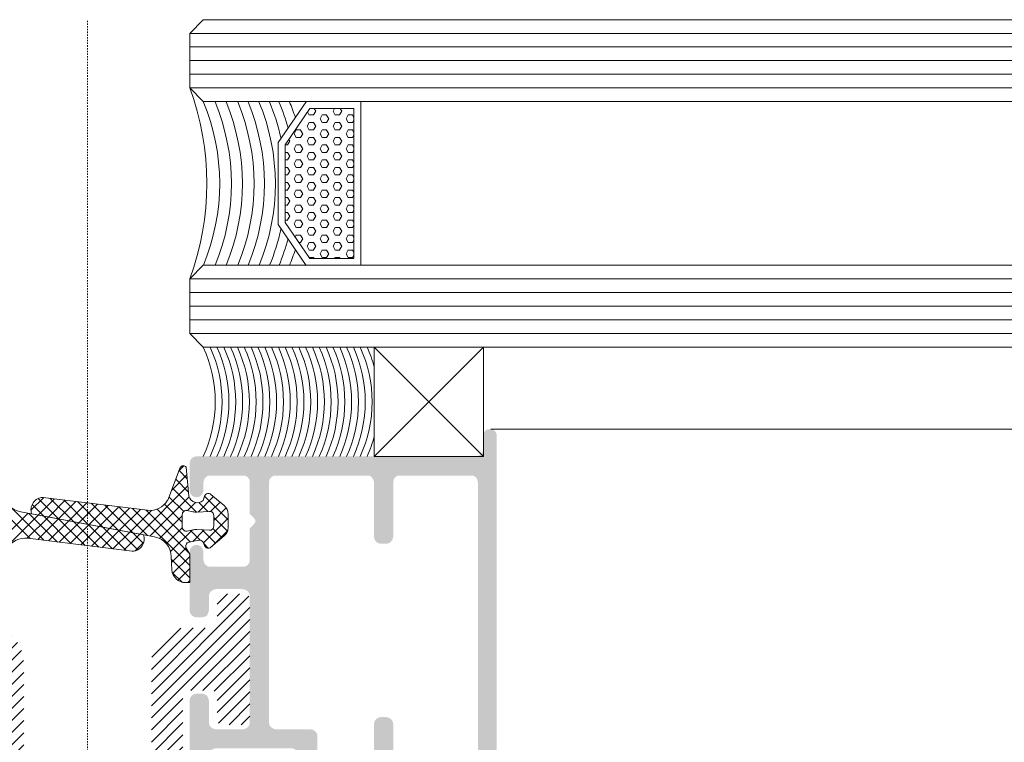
# Model space of a CAD drawing. Header units: millimetres. Extents: x -226731 to 126254, y -16359 to 60195.
# Tile 192 of 256: x -152877 to -152805, y 20926 to 20979. Entities that reach past the tile are written whole.
import ezdxf

# ---------------------------------------------------------------- set-up
doc = ezdxf.new("R2010")
doc.units = ezdxf.units.MM
doc.header["$LTSCALE"] = 0.1
doc.header["$MEASUREMENT"] = 0
doc.linetypes.add('CENTER', pattern=[2, 1.25, -0.25, 0.25, -0.25])
for name, color, linetype, lineweight in [('2_Centerline', 1, 'CENTER', 15), ('3_Hatch', 8, 'Continuous', 0), ('4. Glass', 140, 'Continuous', 15)]:
    doc.layers.add(name, color=color, linetype=linetype, lineweight=lineweight)

# ---------------------------------------------------------------- blocks, each defined once
blk = doc.blocks.new('*U426')
at = {"layer": '3_Hatch'}
h = blk.add_hatch(color=8, dxfattribs=at)
h.dxf.hatch_style = 1
h.paths.add_polyline_path([(-28.61, 57.993), (-28.61, 92.527), (-28.573, 92.711), (-28.464, 92.875), (-28.28, 92.985), (-28.098, 93.022), (-22.902, 93.022), (-22.701, 92.985), (-22.537, 92.875), (-22.445, 92.711), (-22.409, 92.527), (-22.409, 57.993), (-22.445, 57.828), (-22.537, 57.645), (-22.701, 57.535), (-22.902, 57.517), (-28.098, 57.517), (-28.28, 57.535), (-28.464, 57.645), (-28.573, 57.828)], flags=16)
h.paths.add_polyline_path([(-22.354, 38.091), (-22.409, 37.89), (-22.409, 33.903), (-22.445, 33.702), (-22.537, 33.537), (-22.701, 33.427), (-22.902, 33.408), (-28.098, 33.408), (-28.28, 33.427), (-28.464, 33.537), (-28.573, 33.702), (-28.61, 33.903), (-28.61, 55.596), (-28.573, 55.797), (-28.464, 55.962), (-28.28, 56.072), (-28.098, 56.108), (-22.902, 56.108), (-22.701, 56.072), (-22.537, 55.962), (-22.445, 55.797), (-22.409, 55.596), (-22.409, 51.609), (-22.354, 51.408), (-22.244, 51.261), (-22.097, 51.152), (-21.896, 51.115), (-21.494, 51.115), (-21.311, 51.152), (-21.146, 51.261), (-21.037, 51.408), (-21, 51.609), (-21, 55.596), (-20.945, 55.797), (-20.835, 55.962), (-20.689, 56.072), (-20.488, 56.108), (-17.36, 56.108), (-17.159, 56.072), (-16.976, 55.962), (-16.867, 55.797), (-16.848, 55.596), (-16.848, 52.505), (-16.812, 52.322), (-16.702, 52.157), (-16.537, 52.048), (-16.354, 52.011), (-13.793, 52.011), (-13.61, 51.956), (-13.446, 51.846), (-13.336, 51.7), (-13.299, 51.499), (-13.299, 33.903), (-13.336, 33.702), (-13.446, 33.537), (-13.61, 33.427), (-13.793, 33.408), (-20.488, 33.408), (-20.689, 33.427), (-20.835, 33.537), (-20.945, 33.702), (-21, 33.903), (-21, 37.89), (-21.037, 38.091), (-21.146, 38.256), (-21.311, 38.366), (-21.494, 38.403), (-21.896, 38.403), (-22.097, 38.366), (-22.244, 38.256)], flags=16)
h.paths.add_polyline_path([(-11.891, 36.226), (-12.202, 36.537), (-12.293, 36.664), (-12.293, 36.829), (-12.202, 36.957), (-11.891, 37.268), (-11.891, 39.591), (-11.854, 39.792), (-11.745, 39.957), (-11.58, 40.067), (-11.379, 40.086), (-9.001, 40.086), (-8.8, 40.067), (-8.654, 39.957), (-8.544, 39.792), (-8.489, 39.591), (-8.489, 38.987), (-8.415, 38.75), (-8.36, 38.676), (-8.306, 38.604), (-8.233, 38.567), (-8.159, 38.53), (-8.086, 38.494), (-7.995, 38.494), (-7.921, 38.494), (-7.849, 38.512), (-7.775, 38.549), (-7.702, 38.585), (-7.648, 38.64), (-7.593, 38.695), (-7.538, 38.769), (-7.5, 38.86), (-7.483, 38.987), (-7.483, 43.304), (-7.519, 43.487), (-7.629, 43.652), (-7.794, 43.762), (-7.995, 43.798), (-8.379, 43.798), (-8.58, 43.762), (-8.762, 43.652), (-8.836, 43.487), (-8.891, 43.304), (-8.891, 42.244), (-8.927, 42.061), (-9.037, 41.896), (-9.202, 41.786), (-9.385, 41.731), (-11.379, 41.731), (-11.58, 41.786), (-11.745, 41.896), (-11.854, 42.061), (-11.891, 42.244), (-11.891, 51.499), (-11.854, 51.7), (-11.745, 51.846), (-11.58, 51.956), (-11.379, 52.011), (-9.385, 52.011), (-9.202, 51.956), (-9.037, 51.846), (-8.927, 51.7), (-8.891, 51.499), (-8.891, 49.908), (-8.836, 49.707), (-8.762, 49.542), (-8.58, 49.432), (-8.379, 49.396), (-7.995, 49.396), (-7.794, 49.432), (-7.629, 49.542), (-7.519, 49.707), (-7.483, 49.908), (-7.483, 57.006), (-7.519, 57.207), (-7.629, 57.353), (-7.794, 57.463), (-7.995, 57.517), (-9.916, 57.517), (-10.117, 57.463), (-10.263, 57.353), (-10.373, 57.207), (-10.428, 57.006), (-10.373, 56.804), (-10.263, 56.657), (-10.117, 56.548), (-9.916, 56.511), (-9.385, 56.511), (-9.202, 56.456), (-9.037, 56.347), (-8.927, 56.2), (-8.891, 55.999), (-8.891, 53.914), (-8.927, 53.713), (-9.037, 53.548), (-9.202, 53.438), (-9.385, 53.402), (-14.945, 53.402), (-15.146, 53.438), (-15.294, 53.548), (-15.402, 53.713), (-15.44, 53.914), (-15.44, 55.999), (-15.402, 56.2), (-15.294, 56.347), (-15.146, 56.456), (-14.945, 56.511), (-14.36, 56.511), (-14.25, 56.548), (-14.159, 56.584), (-14.068, 56.639), (-14.013, 56.712), (-13.958, 56.786), (-13.939, 56.877), (-13.922, 56.968), (-13.922, 57.059), (-13.939, 57.133), (-13.958, 57.224), (-14.013, 57.298), (-14.068, 57.371), (-14.159, 57.425), (-14.25, 57.48), (-14.415, 57.517), (-20.488, 57.517), (-20.689, 57.535), (-20.835, 57.645), (-20.945, 57.828), (-21, 57.993), (-21, 92.527), (-20.945, 92.711), (-20.835, 92.875), (-20.689, 92.985), (-20.488, 93.022), (-16.501, 93.022), (-16.299, 93.058), (-16.153, 93.168), (-16.043, 93.351), (-15.988, 93.516), (-15.988, 93.918), (-16.043, 94.119), (-16.153, 94.284), (-16.299, 94.393), (-16.501, 94.412), (-29.506, 94.412), (-29.688, 94.393), (-29.853, 94.284), (-29.963, 94.119), (-29.999, 93.918), (-29.999, 30.482), (-29.963, 30.299), (-29.853, 30.134), (-29.688, 30.024), (-29.506, 30.007), (-29.305, 30.024), (-29.14, 30.134), (-29.049, 30.299), (-29.012, 30.482), (-29.012, 31.488), (-28.957, 31.689), (-28.847, 31.835), (-28.701, 31.945), (-28.5, 32), (-7.995, 32), (-7.794, 32.036), (-7.629, 32.146), (-7.519, 32.311), (-7.483, 32.494), (-7.483, 34.506), (-7.519, 34.689), (-7.629, 34.854), (-7.794, 34.964), (-7.995, 35), (-8.178, 34.964), (-8.342, 34.854), (-8.452, 34.689), (-8.489, 34.506), (-8.489, 33.903), (-8.544, 33.702), (-8.654, 33.537), (-8.8, 33.427), (-9.001, 33.408), (-11.379, 33.408), (-11.58, 33.427), (-11.745, 33.537), (-11.854, 33.702), (-11.891, 33.903)])
h = blk.add_hatch(dxfattribs=at)
h.set_pattern_fill('ANSI31', color=8, scale=5)
h.set_pattern_definition([(45, (-26191.7542, -15010.3187), (-0.441941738, 0.441941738), [])])
h.paths.add_polyline_path([(-9.495, 44.174), (-9.477, 44.32), (-9.385, 44.466), (-9.258, 44.54), (-9.111, 44.576), (-7.191, 44.576), (-7.063, 44.576), (-6.807, 44.595), (-6.569, 44.65), (-6.332, 44.722), (-6.112, 44.814), (-5.892, 44.924), (-5.691, 45.07), (-5.508, 45.216), (-5.344, 45.381), (-5.197, 45.582), (-5.051, 45.764), (-4.941, 45.984), (-4.85, 46.204), (-4.776, 46.442), (-4.722, 46.679), (-4.704, 46.935), (-4.685, 47.064), (-4.685, 59.372), (-4.668, 59.537), (-4.575, 59.664), (-4.448, 59.755), (-4.302, 59.774), (6.873, 59.774), (7.019, 59.81), (7.147, 59.901), (7.221, 60.03), (7.257, 60.195), (7.257, 62.389), (7.221, 62.535), (7.147, 62.664), (7.019, 62.755), (6.873, 62.773), (-6.605, 62.773), (-6.752, 62.755), (-6.88, 62.664), (-6.971, 62.535), (-6.99, 62.389), (-6.99, 49.569), (-7.026, 49.422), (-7.1, 49.276), (-7.246, 49.204), (-7.392, 49.166), (-9.111, 49.166), (-9.258, 49.204), (-9.385, 49.276), (-9.477, 49.422), (-9.495, 49.569), (-9.495, 51.288), (-9.514, 51.435), (-9.605, 51.562), (-9.733, 51.654), (-9.897, 51.672), (-11.489, 51.672), (-11.654, 51.654), (-11.781, 51.562), (-11.872, 51.435), (-11.891, 51.288), (-11.891, 42.455), (-11.872, 42.309), (-11.781, 42.199), (-11.654, 42.108), (-11.489, 42.07), (-9.897, 42.07), (-9.733, 42.108), (-9.605, 42.199), (-9.514, 42.309), (-9.495, 42.455)])
h = blk.add_hatch(dxfattribs=at)
h.set_pattern_fill('ANSI31', color=8, scale=5)
h.set_pattern_definition([(45, (-26191.7542, -14950.54475), (-0.441941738, 0.441941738), [])])
h.paths.add_polyline_path([(9.477, 44.32), (9.495, 44.174), (9.495, 42.455), (9.514, 42.309), (9.605, 42.199), (9.733, 42.108), (9.897, 42.07), (11.489, 42.07), (11.654, 42.108), (11.781, 42.199), (11.872, 42.309), (11.891, 42.455), (11.891, 51.288), (11.872, 51.435), (11.781, 51.562), (11.654, 51.654), (11.489, 51.672), (9.897, 51.672), (9.733, 51.654), (9.605, 51.562), (9.514, 51.435), (9.495, 51.288), (9.495, 49.569), (9.477, 49.422), (9.385, 49.276), (9.258, 49.204), (9.111, 49.166), (7.392, 49.166), (7.246, 49.204), (7.1, 49.276), (7.026, 49.422), (6.99, 49.569), (6.99, 62.389), (6.971, 62.535), (6.88, 62.664), (6.752, 62.755), (6.605, 62.773), (-6.873, 62.773), (-7.019, 62.755), (-7.147, 62.664), (-7.221, 62.535), (-7.257, 62.389), (-7.257, 60.195), (-7.221, 60.03), (-7.147, 59.901), (-7.019, 59.81), (-6.873, 59.774), (4.302, 59.774), (4.448, 59.755), (4.575, 59.664), (4.668, 59.537), (4.685, 59.372), (4.685, 47.064), (4.704, 46.935), (4.722, 46.679), (4.776, 46.442), (4.85, 46.204), (4.941, 45.984), (5.051, 45.764), (5.197, 45.582), (5.344, 45.381), (5.508, 45.216), (5.691, 45.07), (5.892, 44.924), (6.112, 44.814), (6.332, 44.722), (6.569, 44.65), (6.807, 44.595), (7.063, 44.576), (7.191, 44.576), (9.111, 44.576), (9.258, 44.54), (9.385, 44.466)])
at = {"layer": '2_Centerline', "color": 8, "ltscale": 0.25}
blk.add_line((0, 230.777), (0, 0), dxfattribs=at)
at = {"layer": '3_Hatch', "color": 8, "linetype": 'Continuous'}
for p, q in [((-7.483, 41.11), (-7.336, 41.257)), ((-6.209, 40.506), (-6.929, 41.226)), ((-7.483, 40.226), (-6.621, 41.088)), ((-6.14, 39.552), (-7.483, 40.896)), ((-7.483, 39.342), (-6.235, 40.59)), ((-3.289, 35.818), (-7.483, 40.012)), ((-7.225, 38.716), (-6.152, 39.789)), ((3.625, 36.308), (7.298, 39.981)), ((-4.297, 35.942), (-7.428, 39.073)), ((4.37, 36.169), (7.372, 39.171)), ((-10.305, 36.52), (-8.489, 38.336)), ((-10.278, 37.431), (-9.097, 38.612)), ((-8.394, 37.388), (-9.381, 38.374)), ((-8.51, 38.387), (-8.85, 38.727)), ((-7.654, 37.403), (-6.078, 38.979)), ((-5.105, 35.866), (-7.513, 38.274)), ((-6.941, 37.233), (-5.775, 38.398)), ((-4.124, 38.282), (-3.481, 38.925)), ((-3.296, 37.593), (-4.089, 38.386)), ((-3.83, 37.692), (-2.645, 38.877)), ((-2.211, 37.392), (-3.671, 38.851)), ((-3.084, 37.554), (-1.858, 38.78)), ((-1.126, 37.19), (-2.836, 38.901)), ((-2.339, 37.415), (-1.071, 38.683)), ((-0.04, 36.988), (-1.828, 38.776)), ((-1.593, 37.277), (-0.285, 38.586)), ((-0.848, 37.138), (0.502, 38.488)), ((1.045, 36.787), (-0.819, 38.652)), ((-0.102, 37), (1.289, 38.391)), ((2.131, 36.585), (0.189, 38.527)), ((0.643, 36.862), (2.076, 38.294)), ((3.216, 36.384), (1.197, 38.403)), ((4.302, 36.182), (2.206, 38.278)), ((-9.187, 37.297), (-9.861, 37.971)), ((-8.545, 37.396), (-7.709, 38.232)), ((-7.548, 37.426), (-8.26, 38.138)), ((-7.441, 34.964), (-4.575, 37.831)), ((-7.357, 34.164), (-3.83, 37.692)), ((-6.937, 36.353), (-5.277, 38.013)), ((-4.677, 35.961), (-3.084, 37.554)), ((-2.28, 35.693), (-4.382, 37.795)), ((-1.272, 35.569), (-3.296, 37.593)), ((1.388, 36.723), (2.862, 38.197)), ((2.134, 36.585), (3.649, 38.1)), ((2.879, 36.446), (4.436, 38.003)), ((7.483, 33.885), (3.214, 38.154)), ((7.221, 35.031), (4.223, 38.029)), ((-9.247, 36.473), (-10.261, 37.487)), ((-3.865, 35.889), (-2.339, 37.415)), ((-3.079, 35.792), (-1.593, 37.277)), ((-2.292, 35.695), (-0.848, 37.138)), ((-0.263, 35.444), (-2.211, 37.392)), ((-1.505, 35.597), (-0.102, 37)), ((0.745, 35.32), (-1.126, 37.19)), ((-0.718, 35.5), (0.643, 36.862)), ((1.753, 35.195), (-0.04, 36.988)), ((-8.572, 34.913), (-10.305, 36.647)), ((-10.166, 35.775), (-9.247, 36.694)), ((-5.639, 35.517), (-6.937, 36.814)), ((0.068, 35.403), (1.388, 36.723)), ((0.855, 35.306), (2.134, 36.585)), ((2.762, 35.07), (1.045, 36.787)), ((1.642, 35.209), (2.879, 36.446)), ((3.627, 35.089), (2.131, 36.585)), ((2.429, 35.112), (3.625, 36.308)), ((4.07, 35.53), (3.216, 36.384)), ((-9.707, 35.351), (-9.015, 36.042)), ((-9.226, 34.948), (-8.093, 36.08)), ((-8.161, 35.387), (-8.815, 36.041)), ((-6.211, 34.321), (-7.977, 36.086)), ((-7.907, 35.383), (-7.314, 35.976)), ((-5.966, 34.96), (-7.044, 36.037)), ((3.215, 35.014), (4.152, 35.951)), ((-6.456, 33.682), (-7.4, 34.625)), ((-7.283, 33.355), (-6.145, 34.493)), ((-6.701, 33.042), (-7.31, 33.652)), ((-7.057, 32.697), (-6.694, 33.06)), ((-19.526, 17.256, 0.02), (-19.427, 17.427, 0.02)), ((-19.114, 17.43, 0.02), (-19.432, 17.43, 0.02)), ((-18.95, 17.158, 0.02), (-19.109, 17.433, 0.02)), ((-18.474, 17.433, 0.02), (-18.519, 17.512, 0.02)), ((-18.162, 17.43, 0.02), (-18.479, 17.43, 0.02)), ((-18.157, 17.427, 0.02), (-18.108, 17.512, 0.02)), ((-17.68, 17.152, 0.02), (-17.522, 17.427, 0.02)), ((-17.209, 17.43, 0.02), (-17.527, 17.43, 0.02)), ((-17.045, 17.158, 0.02), (-17.204, 17.433, 0.02)), ((-16.569, 17.433, 0.02), (-16.614, 17.512, 0.02)), ((-16.257, 17.43, 0.02), (-16.574, 17.43, 0.02)), ((-16.252, 17.427, 0.02), (-16.243, 17.443, 0.02)), ((-19.427, 16.883, 0.02), (-19.526, 17.055, 0.02)), ((-19.114, 16.88, 0.02), (-19.432, 16.88, 0.02)), ((-19.109, 16.877, 0.02), (-18.95, 17.152, 0.02)), ((-18.633, 16.602, 0.02), (-18.474, 16.877, 0.02)), ((-18.474, 16.333, 0.02), (-18.633, 16.608, 0.02)), ((-18.162, 16.88, 0.02), (-18.479, 16.88, 0.02)), ((-17.998, 16.608, 0.02), (-18.157, 16.883, 0.02)), ((-17.522, 16.883, 0.02), (-17.68, 17.158, 0.02)), ((-17.209, 16.88, 0.02), (-17.527, 16.88, 0.02)), ((-17.204, 16.877, 0.02), (-17.045, 17.152, 0.02)), ((-16.728, 16.602, 0.02), (-16.569, 16.877, 0.02)), ((-16.569, 16.333, 0.02), (-16.728, 16.608, 0.02)), ((-16.257, 16.88, 0.02), (-16.574, 16.88, 0.02)), ((-16.093, 16.608, 0.02), (-16.252, 16.883, 0.02)), ((-19.526, 16.156, 0.02), (-19.427, 16.327, 0.02)), ((-19.427, 15.783, 0.02), (-19.526, 15.955, 0.02)), ((-19.114, 16.33, 0.02), (-19.432, 16.33, 0.02)), ((-18.95, 16.058, 0.02), (-19.109, 16.333, 0.02)), ((-19.109, 15.777, 0.02), (-18.95, 16.052, 0.02)), ((-18.162, 16.33, 0.02), (-18.479, 16.33, 0.02)), ((-18.157, 16.327, 0.02), (-17.998, 16.602, 0.02)), ((-17.68, 16.052, 0.02), (-17.522, 16.327, 0.02)), ((-17.522, 15.783, 0.02), (-17.68, 16.058, 0.02)), ((-17.209, 16.33, 0.02), (-17.527, 16.33, 0.02)), ((-17.045, 16.058, 0.02), (-17.204, 16.333, 0.02)), ((-17.204, 15.777, 0.02), (-17.045, 16.052, 0.02)), ((-16.257, 16.33, 0.02), (-16.574, 16.33, 0.02)), ((-16.252, 16.327, 0.02), (-16.093, 16.602, 0.02)), ((-15.775, 16.052, 0.02), (-15.617, 16.327, 0.02)), ((-15.617, 15.783, 0.02), (-15.775, 16.058, 0.02)), ((-15.482, 16.33, 0.02), (-15.622, 16.33, 0.02)), ((-15.299, 15.777, 0.02), (-15.21, 15.933, 0.02)), ((-19.526, 15.056, 0.02), (-19.427, 15.228, 0.02)), ((-19.114, 15.781, 0.02), (-19.432, 15.781, 0.02)), ((-19.114, 15.231, 0.02), (-19.432, 15.231, 0.02)), ((-18.95, 14.959, 0.02), (-19.109, 15.234, 0.02)), ((-18.633, 15.503, 0.02), (-18.474, 15.777, 0.02)), ((-18.474, 15.234, 0.02), (-18.633, 15.508, 0.02)), ((-18.162, 15.781, 0.02), (-18.479, 15.781, 0.02)), ((-18.162, 15.231, 0.02), (-18.479, 15.231, 0.02)), ((-17.998, 15.508, 0.02), (-18.157, 15.783, 0.02)), ((-18.157, 15.228, 0.02), (-17.998, 15.503, 0.02)), ((-17.68, 14.953, 0.02), (-17.522, 15.228, 0.02)), ((-17.209, 15.781, 0.02), (-17.527, 15.781, 0.02)), ((-17.209, 15.231, 0.02), (-17.527, 15.231, 0.02)), ((-17.045, 14.959, 0.02), (-17.204, 15.234, 0.02)), ((-16.728, 15.503, 0.02), (-16.569, 15.777, 0.02)), ((-16.569, 15.234, 0.02), (-16.728, 15.508, 0.02)), ((-16.257, 15.781, 0.02), (-16.574, 15.781, 0.02)), ((-16.257, 15.231, 0.02), (-16.574, 15.231, 0.02)), ((-16.093, 15.508, 0.02), (-16.252, 15.783, 0.02)), ((-16.252, 15.228, 0.02), (-16.093, 15.503, 0.02)), ((-15.775, 14.953, 0.02), (-15.617, 15.228, 0.02)), ((-15.304, 15.781, 0.02), (-15.622, 15.781, 0.02)), ((-15.304, 15.231, 0.02), (-15.622, 15.231, 0.02)), ((-15.14, 14.959, 0.02), (-15.299, 15.234, 0.02)), ((-19.427, 14.684, 0.02), (-19.526, 14.855, 0.02)), ((-19.114, 14.681, 0.02), (-19.432, 14.681, 0.02)), ((-19.109, 14.678, 0.02), (-18.95, 14.953, 0.02)), ((-18.633, 14.403, 0.02), (-18.474, 14.678, 0.02)), ((-18.162, 14.681, 0.02), (-18.479, 14.681, 0.02)), ((-17.998, 14.409, 0.02), (-18.157, 14.684, 0.02)), ((-17.522, 14.684, 0.02), (-17.68, 14.959, 0.02)), ((-17.209, 14.681, 0.02), (-17.527, 14.681, 0.02)), ((-17.204, 14.678, 0.02), (-17.045, 14.953, 0.02)), ((-16.728, 14.403, 0.02), (-16.569, 14.678, 0.02)), ((-16.257, 14.681, 0.02), (-16.574, 14.681, 0.02)), ((-16.093, 14.409, 0.02), (-16.252, 14.684, 0.02)), ((-15.617, 14.684, 0.02), (-15.775, 14.959, 0.02)), ((-15.304, 14.681, 0.02), (-15.622, 14.681, 0.02)), ((-15.299, 14.678, 0.02), (-15.14, 14.953, 0.02)), ((-14.823, 14.403, 0.02), (-14.664, 14.678, 0.02)), ((-14.474, 14.681, 0.02), (-14.669, 14.681, 0.02)), ((-19.526, 13.956, 0.02), (-19.427, 14.128, 0.02)), ((-19.427, 13.584, 0.02), (-19.526, 13.755, 0.02)), ((-19.114, 14.131, 0.02), (-19.432, 14.131, 0.02)), ((-18.95, 13.859, 0.02), (-19.109, 14.134, 0.02)), ((-19.109, 13.578, 0.02), (-18.95, 13.853, 0.02)), ((-18.474, 14.134, 0.02), (-18.633, 14.409, 0.02)), ((-18.162, 14.131, 0.02), (-18.479, 14.131, 0.02)), ((-18.157, 14.128, 0.02), (-17.998, 14.403, 0.02)), ((-17.68, 13.853, 0.02), (-17.522, 14.128, 0.02)), ((-17.522, 13.584, 0.02), (-17.68, 13.859, 0.02)), ((-17.209, 14.131, 0.02), (-17.527, 14.131, 0.02)), ((-17.045, 13.859, 0.02), (-17.204, 14.134, 0.02)), ((-17.204, 13.578, 0.02), (-17.045, 13.853, 0.02)), ((-16.569, 14.134, 0.02), (-16.728, 14.409, 0.02)), ((-16.257, 14.131, 0.02), (-16.574, 14.131, 0.02)), ((-16.252, 14.128, 0.02), (-16.093, 14.403, 0.02)), ((-15.775, 13.853, 0.02), (-15.617, 14.128, 0.02)), ((-15.617, 13.584, 0.02), (-15.775, 13.859, 0.02)), ((-15.304, 14.131, 0.02), (-15.622, 14.131, 0.02)), ((-15.14, 13.859, 0.02), (-15.299, 14.134, 0.02)), ((-15.299, 13.578, 0.02), (-15.14, 13.853, 0.02)), ((-14.664, 14.134, 0.02), (-14.823, 14.409, 0.02)), ((-14.474, 14.131, 0.02), (-14.669, 14.131, 0.02)), ((-19.526, 12.856, 0.02), (-19.427, 13.028, 0.02)), ((-19.114, 13.581, 0.02), (-19.432, 13.581, 0.02)), ((-19.114, 13.031, 0.02), (-19.432, 13.031, 0.02)), ((-18.95, 12.759, 0.02), (-19.109, 13.034, 0.02)), ((-18.633, 13.303, 0.02), (-18.474, 13.578, 0.02)), ((-18.474, 13.034, 0.02), (-18.633, 13.309, 0.02)), ((-18.162, 13.581, 0.02), (-18.479, 13.581, 0.02)), ((-18.162, 13.031, 0.02), (-18.479, 13.031, 0.02)), ((-17.998, 13.309, 0.02), (-18.157, 13.584, 0.02)), ((-18.157, 13.028, 0.02), (-17.998, 13.303, 0.02)), ((-17.68, 12.753, 0.02), (-17.522, 13.028, 0.02)), ((-17.209, 13.581, 0.02), (-17.527, 13.581, 0.02)), ((-17.209, 13.031, 0.02), (-17.527, 13.031, 0.02)), ((-17.045, 12.759, 0.02), (-17.204, 13.034, 0.02)), ((-16.728, 13.303, 0.02), (-16.569, 13.578, 0.02)), ((-16.569, 13.034, 0.02), (-16.728, 13.309, 0.02)), ((-16.257, 13.581, 0.02), (-16.574, 13.581, 0.02)), ((-16.257, 13.031, 0.02), (-16.574, 13.031, 0.02)), ((-16.093, 13.309, 0.02), (-16.252, 13.584, 0.02)), ((-16.252, 13.028, 0.02), (-16.093, 13.303, 0.02)), ((-15.775, 12.753, 0.02), (-15.617, 13.028, 0.02)), ((-15.304, 13.581, 0.02), (-15.622, 13.581, 0.02)), ((-15.304, 13.031, 0.02), (-15.622, 13.031, 0.02)), ((-15.14, 12.759, 0.02), (-15.299, 13.034, 0.02)), ((-14.823, 13.303, 0.02), (-14.664, 13.578, 0.02)), ((-14.664, 13.034, 0.02), (-14.823, 13.309, 0.02)), ((-14.474, 13.581, 0.02), (-14.669, 13.581, 0.02)), ((-14.474, 13.031, 0.02), (-14.669, 13.031, 0.02)), ((-19.427, 12.484, 0.02), (-19.526, 12.655, 0.02)), ((-19.114, 12.481, 0.02), (-19.432, 12.481, 0.02)), ((-19.109, 12.478, 0.02), (-18.95, 12.753, 0.02)), ((-18.633, 12.203, 0.02), (-18.474, 12.478, 0.02)), ((-18.162, 12.481, 0.02), (-18.479, 12.481, 0.02)), ((-17.998, 12.209, 0.02), (-18.157, 12.484, 0.02)), ((-17.522, 12.484, 0.02), (-17.68, 12.759, 0.02)), ((-17.209, 12.481, 0.02), (-17.527, 12.481, 0.02)), ((-17.204, 12.478, 0.02), (-17.045, 12.753, 0.02)), ((-16.728, 12.203, 0.02), (-16.569, 12.478, 0.02)), ((-16.257, 12.481, 0.02), (-16.574, 12.481, 0.02)), ((-16.093, 12.209, 0.02), (-16.252, 12.484, 0.02)), ((-15.617, 12.484, 0.02), (-15.775, 12.759, 0.02)), ((-15.304, 12.481, 0.02), (-15.622, 12.481, 0.02)), ((-15.299, 12.478, 0.02), (-15.14, 12.753, 0.02)), ((-14.823, 12.203, 0.02), (-14.664, 12.478, 0.02)), ((-14.474, 12.481, 0.02), (-14.669, 12.481, 0.02)), ((-19.526, 11.757, 0.02), (-19.427, 11.928, 0.02)), ((-19.427, 11.384, 0.02), (-19.526, 11.556, 0.02)), ((-19.114, 11.931, 0.02), (-19.432, 11.931, 0.02)), ((-18.95, 11.659, 0.02), (-19.109, 11.934, 0.02)), ((-19.109, 11.378, 0.02), (-18.95, 11.653, 0.02)), ((-18.474, 11.934, 0.02), (-18.633, 12.209, 0.02)), ((-18.162, 11.931, 0.02), (-18.479, 11.931, 0.02)), ((-18.157, 11.928, 0.02), (-17.998, 12.203, 0.02)), ((-17.68, 11.653, 0.02), (-17.522, 11.928, 0.02)), ((-17.522, 11.384, 0.02), (-17.68, 11.659, 0.02)), ((-17.209, 11.931, 0.02), (-17.527, 11.931, 0.02)), ((-17.045, 11.659, 0.02), (-17.204, 11.934, 0.02)), ((-17.204, 11.378, 0.02), (-17.045, 11.653, 0.02)), ((-16.569, 11.934, 0.02), (-16.728, 12.209, 0.02)), ((-16.257, 11.931, 0.02), (-16.574, 11.931, 0.02)), ((-16.252, 11.928, 0.02), (-16.093, 12.203, 0.02)), ((-15.775, 11.653, 0.02), (-15.617, 11.928, 0.02)), ((-15.617, 11.384, 0.02), (-15.775, 11.659, 0.02)), ((-15.304, 11.931, 0.02), (-15.622, 11.931, 0.02)), ((-15.14, 11.659, 0.02), (-15.299, 11.934, 0.02)), ((-15.299, 11.378, 0.02), (-15.14, 11.653, 0.02)), ((-14.664, 11.934, 0.02), (-14.823, 12.209, 0.02)), ((-14.474, 11.931, 0.02), (-14.669, 11.931, 0.02)), ((-19.526, 10.657, 0.02), (-19.427, 10.828, 0.02)), ((-19.114, 11.381, 0.02), (-19.432, 11.381, 0.02)), ((-19.114, 10.831, 0.02), (-19.432, 10.831, 0.02)), ((-18.95, 10.559, 0.02), (-19.109, 10.834, 0.02)), ((-18.633, 11.103, 0.02), (-18.474, 11.378, 0.02)), ((-18.474, 10.834, 0.02), (-18.633, 11.109, 0.02)), ((-18.162, 11.381, 0.02), (-18.479, 11.381, 0.02)), ((-18.162, 10.831, 0.02), (-18.479, 10.831, 0.02)), ((-17.998, 11.109, 0.02), (-18.157, 11.384, 0.02)), ((-18.157, 10.828, 0.02), (-17.998, 11.103, 0.02)), ((-17.68, 10.553, 0.02), (-17.522, 10.828, 0.02)), ((-17.209, 11.381, 0.02), (-17.527, 11.381, 0.02)), ((-17.209, 10.831, 0.02), (-17.527, 10.831, 0.02)), ((-17.045, 10.559, 0.02), (-17.204, 10.834, 0.02)), ((-16.728, 11.103, 0.02), (-16.569, 11.378, 0.02)), ((-16.569, 10.834, 0.02), (-16.728, 11.109, 0.02)), ((-16.257, 11.381, 0.02), (-16.574, 11.381, 0.02)), ((-16.257, 10.831, 0.02), (-16.574, 10.831, 0.02)), ((-16.093, 11.109, 0.02), (-16.252, 11.384, 0.02)), ((-16.252, 10.828, 0.02), (-16.093, 11.103, 0.02)), ((-15.775, 10.553, 0.02), (-15.617, 10.828, 0.02)), ((-15.304, 11.381, 0.02), (-15.622, 11.381, 0.02)), ((-15.304, 10.831, 0.02), (-15.622, 10.831, 0.02)), ((-15.14, 10.559, 0.02), (-15.299, 10.834, 0.02)), ((-14.823, 11.103, 0.02), (-14.664, 11.378, 0.02)), ((-14.664, 10.834, 0.02), (-14.823, 11.109, 0.02)), ((-14.474, 11.381, 0.02), (-14.669, 11.381, 0.02)), ((-14.474, 10.831, 0.02), (-14.669, 10.831, 0.02)), ((-19.427, 10.284, 0.02), (-19.526, 10.456, 0.02)), ((-19.114, 10.281, 0.02), (-19.432, 10.281, 0.02)), ((-19.109, 10.278, 0.02), (-18.95, 10.553, 0.02)), ((-18.633, 10.003, 0.02), (-18.474, 10.278, 0.02)), ((-18.162, 10.281, 0.02), (-18.479, 10.281, 0.02)), ((-17.998, 10.009, 0.02), (-18.157, 10.284, 0.02)), ((-17.522, 10.284, 0.02), (-17.68, 10.559, 0.02)), ((-17.209, 10.281, 0.02), (-17.527, 10.281, 0.02)), ((-17.204, 10.278, 0.02), (-17.045, 10.553, 0.02)), ((-16.728, 10.003, 0.02), (-16.569, 10.278, 0.02)), ((-16.257, 10.281, 0.02), (-16.574, 10.281, 0.02)), ((-16.093, 10.009, 0.02), (-16.252, 10.284, 0.02)), ((-15.617, 10.284, 0.02), (-15.775, 10.559, 0.02)), ((-15.304, 10.281, 0.02), (-15.622, 10.281, 0.02)), ((-15.299, 10.278, 0.02), (-15.14, 10.553, 0.02)), ((-14.823, 10.003, 0.02), (-14.664, 10.278, 0.02)), ((-14.474, 10.281, 0.02), (-14.669, 10.281, 0.02)), ((-19.526, 9.557, 0.02), (-19.427, 9.728, 0.02)), ((-19.114, 9.731, 0.02), (-19.432, 9.731, 0.02)), ((-18.95, 9.459, 0.02), (-19.109, 9.734, 0.02)), ((-19.109, 9.178, 0.02), (-18.95, 9.453, 0.02)), ((-18.474, 9.734, 0.02), (-18.633, 10.009, 0.02)), ((-18.162, 9.731, 0.02), (-18.479, 9.731, 0.02)), ((-18.157, 9.728, 0.02), (-17.998, 10.003, 0.02)), ((-17.68, 9.453, 0.02), (-17.522, 9.728, 0.02)), ((-17.522, 9.184, 0.02), (-17.68, 9.459, 0.02)), ((-17.209, 9.731, 0.02), (-17.527, 9.731, 0.02)), ((-17.045, 9.459, 0.02), (-17.204, 9.734, 0.02)), ((-17.204, 9.178, 0.02), (-17.045, 9.453, 0.02)), ((-16.569, 9.734, 0.02), (-16.728, 10.009, 0.02)), ((-16.257, 9.731, 0.02), (-16.574, 9.731, 0.02)), ((-16.252, 9.728, 0.02), (-16.093, 10.003, 0.02)), ((-15.775, 9.453, 0.02), (-15.617, 9.728, 0.02)), ((-15.617, 9.184, 0.02), (-15.775, 9.459, 0.02)), ((-15.304, 9.731, 0.02), (-15.622, 9.731, 0.02)), ((-15.14, 9.459, 0.02), (-15.299, 9.734, 0.02)), ((-15.299, 9.178, 0.02), (-15.14, 9.453, 0.02)), ((-14.664, 9.734, 0.02), (-14.823, 10.009, 0.02)), ((-14.474, 9.731, 0.02), (-14.669, 9.731, 0.02)), ((-19.427, 9.184, 0.02), (-19.526, 9.356, 0.02)), ((-19.114, 9.181, 0.02), (-19.432, 9.181, 0.02)), ((-18.633, 8.903, 0.02), (-18.474, 9.178, 0.02)), ((-18.474, 8.634, 0.02), (-18.633, 8.909, 0.02)), ((-18.162, 9.181, 0.02), (-18.479, 9.181, 0.02)), ((-17.998, 8.909, 0.02), (-18.157, 9.184, 0.02)), ((-18.157, 8.628, 0.02), (-17.998, 8.903, 0.02)), ((-17.209, 9.181, 0.02), (-17.527, 9.181, 0.02)), ((-16.728, 8.903, 0.02), (-16.569, 9.178, 0.02)), ((-16.569, 8.634, 0.02), (-16.728, 8.909, 0.02)), ((-16.257, 9.181, 0.02), (-16.574, 9.181, 0.02)), ((-16.093, 8.909, 0.02), (-16.252, 9.184, 0.02)), ((-16.252, 8.628, 0.02), (-16.093, 8.903, 0.02)), ((-15.304, 9.181, 0.02), (-15.622, 9.181, 0.02)), ((-14.823, 8.903, 0.02), (-14.664, 9.178, 0.02)), ((-14.743, 8.772, 0.02), (-14.823, 8.909, 0.02)), ((-14.474, 9.181, 0.02), (-14.669, 9.181, 0.02)), ((-19.526, 8.457, 0.02), (-19.427, 8.628, 0.02)), ((-19.427, 8.084, 0.02), (-19.526, 8.256, 0.02)), ((-19.114, 8.631, 0.02), (-19.432, 8.631, 0.02)), ((-19.114, 8.082, 0.02), (-19.432, 8.082, 0.02)), ((-18.95, 8.359, 0.02), (-19.109, 8.634, 0.02)), ((-19.109, 8.079, 0.02), (-18.95, 8.353, 0.02)), ((-18.633, 7.804, 0.02), (-18.474, 8.079, 0.02)), ((-18.162, 8.631, 0.02), (-18.479, 8.631, 0.02)), ((-18.162, 8.082, 0.02), (-18.479, 8.082, 0.02)), ((-17.998, 7.81, 0.02), (-18.157, 8.084, 0.02)), ((-17.68, 8.353, 0.02), (-17.522, 8.628, 0.02)), ((-17.522, 8.084, 0.02), (-17.68, 8.359, 0.02)), ((-17.209, 8.631, 0.02), (-17.527, 8.631, 0.02)), ((-17.209, 8.082, 0.02), (-17.527, 8.082, 0.02)), ((-17.045, 8.359, 0.02), (-17.204, 8.634, 0.02)), ((-17.204, 8.079, 0.02), (-17.045, 8.353, 0.02)), ((-16.728, 7.804, 0.02), (-16.569, 8.079, 0.02)), ((-16.257, 8.631, 0.02), (-16.574, 8.631, 0.02)), ((-16.257, 8.082, 0.02), (-16.574, 8.082, 0.02)), ((-16.093, 7.81, 0.02), (-16.252, 8.084, 0.02)), ((-15.775, 8.353, 0.02), (-15.617, 8.628, 0.02)), ((-15.617, 8.084, 0.02), (-15.775, 8.359, 0.02)), ((-15.304, 8.631, 0.02), (-15.622, 8.631, 0.02)), ((-15.304, 8.082, 0.02), (-15.622, 8.082, 0.02)), ((-15.14, 8.359, 0.02), (-15.299, 8.634, 0.02)), ((-15.299, 8.079, 0.02), (-15.14, 8.353, 0.02)), ((-19.526, 7.357, 0.02), (-19.427, 7.529, 0.02)), ((-19.114, 7.532, 0.02), (-19.432, 7.532, 0.02)), ((-18.95, 7.26, 0.02), (-19.109, 7.535, 0.02)), ((-19.109, 6.979, 0.02), (-18.95, 7.254, 0.02)), ((-18.474, 7.535, 0.02), (-18.633, 7.81, 0.02)), ((-18.162, 7.532, 0.02), (-18.479, 7.532, 0.02)), ((-18.157, 7.529, 0.02), (-17.998, 7.804, 0.02)), ((-17.68, 7.254, 0.02), (-17.522, 7.529, 0.02)), ((-17.522, 6.985, 0.02), (-17.68, 7.26, 0.02)), ((-17.209, 7.532, 0.02), (-17.527, 7.532, 0.02)), ((-17.045, 7.26, 0.02), (-17.204, 7.535, 0.02)), ((-17.204, 6.979, 0.02), (-17.045, 7.254, 0.02)), ((-16.569, 7.535, 0.02), (-16.728, 7.81, 0.02)), ((-16.257, 7.532, 0.02), (-16.574, 7.532, 0.02)), ((-16.252, 7.529, 0.02), (-16.093, 7.804, 0.02)), ((-15.74, 7.315, 0.02), (-15.617, 7.529, 0.02)), ((-15.592, 7.532, 0.02), (-15.622, 7.532, 0.02)), ((-19.427, 6.985, 0.02), (-19.526, 7.156, 0.02)), ((-19.114, 6.982, 0.02), (-19.432, 6.982, 0.02)), ((-18.633, 6.704, 0.02), (-18.474, 6.979, 0.02)), ((-18.519, 6.512, 0.02), (-18.633, 6.71, 0.02)), ((-18.162, 6.982, 0.02), (-18.479, 6.982, 0.02)), ((-17.998, 6.71, 0.02), (-18.157, 6.985, 0.02)), ((-18.109, 6.512, 0.02), (-17.998, 6.704, 0.02)), ((-17.209, 6.982, 0.02), (-17.527, 6.982, 0.02)), ((-16.728, 6.704, 0.02), (-16.569, 6.979, 0.02)), ((-16.614, 6.512, 0.02), (-16.728, 6.71, 0.02)), ((-16.257, 6.982, 0.02), (-16.574, 6.982, 0.02)), ((-16.121, 6.758, 0.02), (-16.252, 6.985, 0.02))]:
    blk.add_line(p, q, dxfattribs=at)
at = {"layer": '3_Hatch', "color": 8}
for p, q in [((-7.178, 41.257), (-7.483, 41.257)), ((-7.483, 41.257), (-7.483, 39.169)), ((-6.129, 39.351), (-6.179, 40.309)), ((-7.483, 39.169), (-7.234, 38.733)), ((-9.043, 38.657), (-10.019, 37.838)), ((-8.467, 38.283), (-8.573, 38.541)), ((-7.433, 38.291), (-8.145, 38.14)), ((4.382, 38.009), (-3.269, 38.954)), ((4.097, 36.22), (-4.903, 37.891)), ((-4.097, 37.742), (4.903, 36.071)), ((-10.305, 37.225), (-10.305, 36.226)), ((-9.247, 36.334), (-9.247, 37.117)), ((-8.93, 37.417), (-8.01, 37.367)), ((-7.721, 37.389), (-7.299, 37.478)), ((-6.937, 37.185), (-6.937, 36.267)), ((-10.019, 35.613), (-9.043, 34.794)), ((-8.01, 36.085), (-8.93, 36.034)), ((-7.299, 35.973), (-7.721, 36.063)), ((-4.382, 35.953), (3.269, 35.008)), ((-8.573, 34.911), (-8.467, 35.235)), ((-7.426, 34.91), (-7.232, 32.801)), ((-6.783, 32.829), (-5.869, 35.215)), ((-29.012, 32), (-21.012, 32)), ((-29.012, 24), (-29.012, 32)), ((-29.012, 32), (-21.012, 24)), ((-21.012, 32), (-29.012, 24)), ((-29.012, 24), (-29.012, 32)), ((-21.012, 32), (-21.012, 24)), ((-21.012, 24), (-21.012, 32)), ((-29.556, 30.007), (-1150, 30.007)), ((-21.012, 24), (-29.012, 24)), ((-1150, 23, 0.002), (-7.483, 23)), ((-1150, 22, 0.002), (-7.483, 22)), ((-1150, 21, 0.002), (-7.483, 21)), ((-1150, 20, 0.002), (-7.483, 20)), ((-1150, 19, 0.002), (-7.483, 19)), ((-20.026, 6.012, 0.02), (-20.026, 18.012, 0.02)), ((-19.526, 6.512, 0.02), (-19.526, 17.512, 0.02)), ((-19.526, 17.512, 0.02), (-16.289, 17.512, 0.02)), ((-16.289, 17.512, 0.02), (-14.474, 14.857, 0.02)), ((-16.026, 18.012, 0.02), (-13.974, 15.012, 0.02)), ((-14.474, 14.857, 0.02), (-14.474, 9.166, 0.02)), ((-13.974, 15.012, 0.02), (-13.974, 9.012, 0.02)), ((-14.474, 9.166, 0.02), (-16.289, 6.512, 0.02)), ((-13.974, 9.012, 0.02), (-16.026, 6.012, 0.02)), ((-16.289, 6.512, 0.02), (-19.526, 6.512, 0.02)), ((-1150, 5, 0.002), (-7.483, 5)), ((-1150, 4, 0.002), (-7.483, 4)), ((-1150, 3, 0.002), (-7.483, 3)), ((-1150, 2, 0.002), (-7.483, 2)), ((-1150, 1, 0.002), (-7.483, 1))]:
    blk.add_line(p, q, dxfattribs=at)
for centre, radius, start, end in [((-7.178, 40.257), 1, 2.97929, 90), ((-4.629, 39.366), 1.5, 180.58052, 259.48031), ((-8.85, 38.427), 0.3, 22.2031, 130), ((-8.208, 38.433), 0.3, 210, 281.97306), ((-7.495, 38.584), 0.3, 281.97306, 29.64468), ((-3.253, 38.054), 0.9, 91.01751, 200.28693), ((4.57, 39.497), 1.5, 262.79568, 329.96103), ((-9.505, 37.225), 0.8, 130, 180), ((-8.947, 37.117), 0.3, 86.8644, 180), ((-7.95, 38.465), 1.1, 266.8644, 281.97306), ((-7.237, 37.185), 0.3, 0, 101.97306), ((-9.505, 36.226), 0.8, 180, 230), ((-8.947, 36.334), 0.3, 180, 273.1356), ((-7.237, 36.267), 0.3, 258.02694, 0), ((3.253, 35.908), 0.9, 271.01751, 20.28693), ((-8.043, 34.763), 0.635, 13.38016, 131.91246), ((-7.95, 34.987), 1.1, 78.02694, 93.1356), ((-4.57, 34.465), 1.5, 82.79568, 149.96103), ((4.629, 34.596), 1.5, 0.58052, 79.48031), ((-8.85, 35.024), 0.3, 230, 337.7969), ((-7.017, 32.964), 0.271, 217.21285, 329.92237), ((-11.766, 28, 0.003), 9.591, 155.34983, 164.5957), ((-11.266, 28, 0.003), 9.591, 155.34983, 204.65017), ((-10.766, 28, 0.003), 9.591, 155.34983, 204.65017), ((-10.266, 28, 0.003), 9.591, 155.34983, 204.65017), ((-9.766, 28, 0.003), 9.591, 155.34983, 204.65017), ((-9.266, 28, 0.003), 9.591, 155.34983, 204.65017), ((-8.766, 28, 0.003), 9.591, 155.34983, 204.65017), ((-8.266, 28, 0.003), 9.591, 155.34983, 204.65017), ((-7.766, 28, 0.003), 9.591, 155.34983, 204.65017), ((-7.266, 28, 0.003), 9.591, 155.34983, 204.65017), ((-6.766, 28, 0.003), 9.591, 155.34983, 204.65017), ((-6.266, 28, 0.003), 9.591, 155.34983, 204.65017), ((-5.766, 28, 0.003), 9.591, 155.34983, 204.65017), ((-5.266, 28, 0.003), 9.591, 155.34983, 204.65017), ((-4.766, 28, 0.003), 9.591, 155.34983, 204.65017), ((-4.266, 28, 0.003), 9.591, 155.34983, 204.65017), ((-3.766, 28, 0.003), 9.591, 155.34983, 204.65017), ((-3.266, 28, 0.003), 9.591, 155.34983, 204.65017), ((-2.766, 28, 0.003), 9.591, 155.34983, 204.65017), ((-2.266, 28, 0.003), 9.591, 155.34983, 204.65017), ((-1.766, 28, 0.003), 9.591, 155.34983, 204.65017), ((-1.266, 28, 0.003), 9.591, 155.34983, 204.65017), ((-0.766, 28, 0.003), 9.591, 155.34983, 204.65017), ((-0.266, 28, 0.003), 9.591, 155.34983, 204.65017), ((0.234, 28, 0.003), 9.591, 155.34983, 204.65017), ((-11.766, 28, 0.003), 9.591, 195.4043, 204.65017), ((11.328, 12, 0.026), 20.071, 159.58873, 200.41127), ((-0.393, 12.012, 0.02), 15.605, 157.43457, 161.94593), ((0.376, 12.012, 0.02), 15.605, 157.43457, 164.94774), ((1.072, 12.012, 0.02), 15.605, 157.43457, 167.78591), ((1.841, 12.012, 0.02), 15.605, 157.43457, 202.6117), ((2.647, 12.012, 0.02), 15.605, 157.43457, 202.6117), ((3.403, 12.012, 0.02), 15.605, 157.43457, 202.6117), ((4.26, 12.012, 0.02), 15.605, 157.43457, 202.6117), ((5.066, 12.012, 0.02), 15.605, 157.43457, 202.6117), ((5.923, 12, 0.003), 15.605, 157.43457, 202.6117), ((1.072, 12.012, 0.02), 15.605, 192.21409, 202.6117), ((0.376, 12.012, 0.02), 15.605, 195.05226, 202.6117), ((-0.393, 12.012, 0.02), 15.605, 198.05407, 202.6117)]:
    blk.add_arc(centre, radius, start, end, dxfattribs=at)
at = {"layer": '4. Glass', "color": 8}
for p, q in [((-8.483, 24), (-100, 24)), ((-7.483, 23), (-8.483, 24)), ((-7.483, 19), (-7.483, 23)), ((-8.483, 18), (-7.483, 19)), ((-100, 18), (-8.483, 18)), ((-8.483, 6), (-100, 6)), ((-7.483, 5), (-8.483, 6)), ((-7.483, 1), (-7.483, 5)), ((-8.483, 0), (-7.483, 1)), ((-100, 0), (-8.483, 0))]:
    blk.add_line(p, q, dxfattribs=at)

msp = doc.modelspace()

# ---------------------------------------------------------------- block references
at = {"layer": '3_Hatch', "color": 8, "rotation": 179.9999999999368}
msp.add_blockref('*U426', (-152871.947, 20978.953), dxfattribs=at)

doc.saveas('drawing.dxf')
